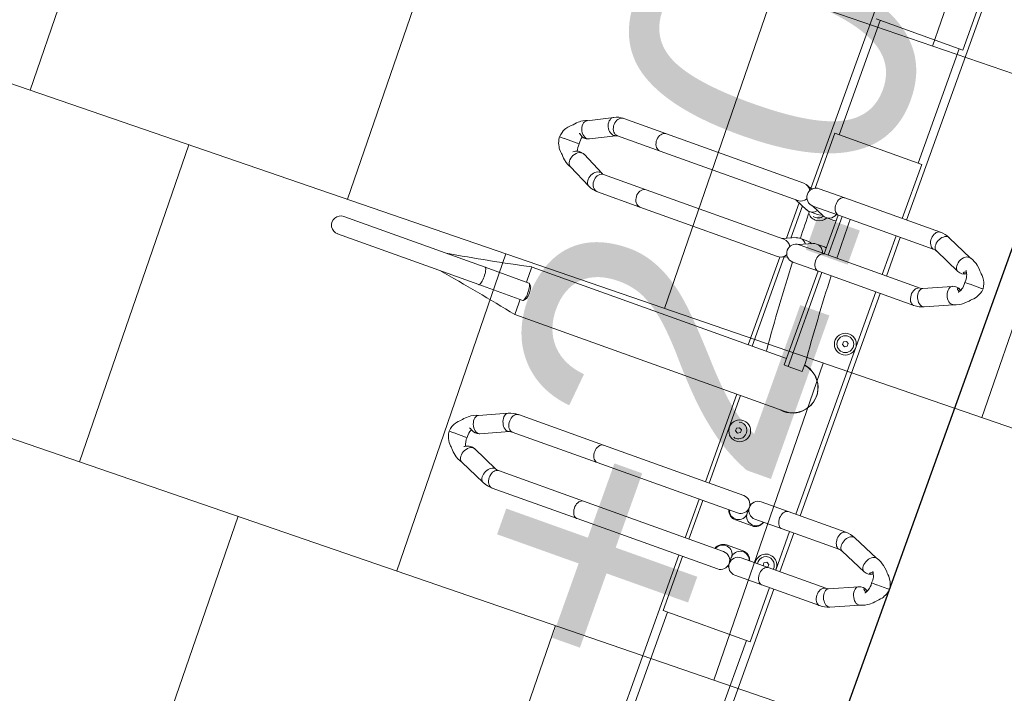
# Model space of a CAD drawing. Header units: metres. Extents: x 134157 to 138734, y 451157 to 455772.
# Tile 143 of 256: x 136406.363 to 136407.537, y 453385.644 to 453386.447. Entities that reach past the tile are written whole.
import ezdxf
from ezdxf import colors
from ezdxf.entities.mleader import LeaderData, LeaderLine
from ezdxf.math import Vec2, Vec3

# ---------------------------------------------------------------- set-up
doc = ezdxf.new("R2010")
doc.units = ezdxf.units.M
doc.layers.add('-DR-alg-hulplijnen', color=210, linetype='Continuous', plot=False)
doc.layers.add('-DR-alg-hulplijnen aandachtspunten', color=210, linetype='Continuous', plot=False)
doc.layers.add('-DR-alg-hulplijnen kantverharding asflast nieuwe fietsstraat', color=7, linetype='Continuous', true_color=0xff9429, plot=False)
doc.layers.add('-DR-nw-gr-arc-gras', color=7, linetype='Continuous', true_color=0xb5d5a4)
for name, color, linetype in [('-DR-nw-inr-fietsparkeren Tulip Traverse', 2, 'Continuous'), ('-DR-nw-txt-hoogtemaat', 2, 'Continuous'), ('-DR-nw-vh-kantverharding', 3, 'Continuous'), ('VELOPA-FIG15', 1, 'Continuous'), ('VELOPA-FIG25', 1, 'Continuous')]:
    doc.layers.add(name, color=color, linetype=linetype)
doc.layers.add('-DR-nw-vh-arc-asfalt fietsstraat rood', color=7, linetype='Continuous', lineweight=9, true_color=0xdfbfc7)
doc.layers.add('-DR-nw-vh-arc-sbs kf bruinrood rabat halfsteens', color=7, linetype='Continuous', lineweight=9, true_color=0xb88485)
doc.layers.add('-DR-nw-vh-arc-tegels 300x300x45', color=253, linetype='Continuous', lineweight=9)
doc.styles.add('CE', font='txt', dxfattribs={"height": 1.8})
doc.styles.add('Drong', font='txt', dxfattribs={"height": 1.8})

# ---------------------------------------------------------------- blocks, each defined once
blk = doc.blocks.new('Tulip Traverse voetplaat eenzijdig')
at = {"layer": '-DR-alg-hulplijnen', "ltscale": 30}
blk.add_lwpolyline([(3000, -1735), (3000, 190), (0, 190), (0, -1735)], close=True, dxfattribs=at)
at = {"layer": 'VELOPA-FIG15', "color": 252, "linetype": 'Continuous', "lineweight": 9}
for p, q in [((1572.5, 50), (1427.5, 50)), ((2322.5, 50), (2177.5, 50)), ((1572.5, -50), (1427.5, -50)), ((2322.5, -50), (2177.5, -50))]:
    blk.add_line(p, q, dxfattribs=at)
at = {"layer": 'VELOPA-FIG15', "color": 252, "linetype": 'Continuous', "lineweight": 9, "flags": 128}
for points in [[(2038.7, 121.5), (2038.4, 120.9), (2037.6, 119.9), (2036.5, 119.2), (2035.2, 118.6), (2033.6, 118.3), (2031.9, 118.2), (2030.1, 118.4), (2028.2, 118.8), (2026.3, 119.4), (2024.5, 120.2), (2022.9, 121.3), (2021.4, 122.4), (2020.2, 123.7), (2019.2, 125.1), (2018.6, 126.4), (2018.2, 127.8), (2018.2, 129.1), (2018.6, 130.3)], [(2086.3, 121.5), (2086.6, 120.9), (2087.4, 119.9), (2088.5, 119.2), (2089.8, 118.6), (2091.4, 118.3), (2093.1, 118.2), (2094.9, 118.4), (2096.8, 118.8), (2098.7, 119.4), (2100.5, 120.2), (2102.1, 121.3), (2103.6, 122.4), (2104.8, 123.7), (2105.8, 125.1), (2106.4, 126.4), (2106.8, 127.8), (2106.8, 129.1), (2106.4, 130.3)], [(2038, 118.1), (2037.8, 116.8), (2037.3, 115.5), (2036.4, 114.4), (2035.3, 113.3), (2033.9, 112.4), (2032.2, 111.7), (2030.4, 111.2), (2028.5, 110.9), (2026.5, 110.9), (2024.6, 111), (2022.7, 111.4), (2020.9, 112.1), (2019.4, 112.9), (2018.1, 113.8), (2017.1, 115), (2016.4, 116.2), (2016, 117.4), (2016, 118.1)], [(2087, 118.1), (2087.2, 116.8), (2087.7, 115.5), (2088.6, 114.4), (2089.7, 113.3), (2091.1, 112.4), (2092.8, 111.7), (2094.6, 111.2), (2096.5, 110.9), (2098.5, 110.9), (2100.4, 111), (2102.3, 111.4), (2104.1, 112.1), (2105.6, 112.9), (2106.9, 113.8), (2107.9, 115), (2108.6, 116.2), (2109, 117.4), (2109, 118.1)], [(1663.7, 106), (1663.4, 105.5), (1662.6, 104.5), (1661.5, 103.7), (1660.2, 103.1), (1658.6, 102.8), (1656.9, 102.7), (1655.1, 102.8), (1653.2, 103.2), (1651.3, 103.8), (1649.5, 104.7), (1647.9, 105.7), (1646.4, 106.9), (1645.2, 108.2), (1644.2, 109.6), (1643.6, 111), (1643.2, 112.4), (1643.2, 113.7), (1643.6, 114.9), (1643.6, 115)], [(1711.3, 106), (1711.6, 105.5), (1712.4, 104.5), (1713.5, 103.7), (1714.8, 103.1), (1716.4, 102.8), (1718.1, 102.7), (1719.9, 102.8), (1721.8, 103.2), (1723.7, 103.8), (1725.5, 104.7), (1727.1, 105.7), (1728.6, 106.9), (1729.8, 108.2), (1730.8, 109.6), (1731.4, 111), (1731.8, 112.4), (1731.8, 113.7), (1731.4, 114.9), (1731.4, 115)], [(1663, 102.9), (1662.8, 101.6), (1662.3, 100.3), (1661.4, 99.1), (1660.3, 98), (1658.9, 97.1), (1657.2, 96.4), (1655.4, 95.8), (1653.5, 95.5), (1651.5, 95.5), (1649.6, 95.7), (1647.7, 96.1), (1645.9, 96.7), (1644.4, 97.5), (1643.1, 98.5), (1642.1, 99.7), (1641.4, 100.9), (1641, 102.2), (1641, 102.9)], [(1712, 102.9), (1712.2, 101.6), (1712.7, 100.3), (1713.6, 99.1), (1714.7, 98), (1716.1, 97.1), (1717.8, 96.4), (1719.6, 95.8), (1721.5, 95.5), (1723.5, 95.5), (1725.4, 95.7), (1727.3, 96.1), (1729.1, 96.7), (1730.6, 97.5), (1731.9, 98.5), (1732.9, 99.7), (1733.6, 100.9), (1734, 102.2), (1734, 102.9)], [(2038, 45.1), (2037.8, 43.9), (2037.3, 42.6), (2036.4, 41.4), (2035.3, 40.4), (2033.9, 39.5), (2032.2, 38.8), (2030.4, 38.3), (2028.5, 38), (2026.5, 37.9), (2024.6, 38.1), (2022.7, 38.5), (2020.9, 39.1), (2019.4, 39.9), (2018.1, 40.9), (2017.1, 42), (2016.4, 43.2), (2016, 44.5), (2016, 45.1)], [(2087, 45.1), (2087.2, 43.9), (2087.7, 42.6), (2088.6, 41.4), (2089.7, 40.4), (2091.1, 39.5), (2092.8, 38.8), (2094.6, 38.3), (2096.5, 38), (2098.5, 37.9), (2100.4, 38.1), (2102.3, 38.5), (2104.1, 39.1), (2105.6, 39.9), (2106.9, 40.9), (2107.9, 42), (2108.6, 43.2), (2109, 44.5), (2109, 45.1)], [(1663, -18.1), (1662.8, -19.4), (1662.3, -20.7), (1661.4, -21.9), (1660.3, -23), (1658.9, -23.9), (1657.2, -24.6), (1655.4, -25.2), (1653.5, -25.5), (1651.5, -25.5), (1649.6, -25.3), (1647.7, -24.9), (1645.9, -24.3), (1644.4, -23.5), (1643.1, -22.5), (1642.1, -21.3), (1641.4, -20.1), (1641, -18.8), (1641, -18.1)], [(1712, -18.1), (1712.2, -19.4), (1712.7, -20.7), (1713.6, -21.9), (1714.7, -23), (1716.1, -23.9), (1717.8, -24.6), (1719.6, -25.2), (1721.5, -25.5), (1723.5, -25.5), (1725.4, -25.3), (1727.3, -24.9), (1729.1, -24.3), (1730.6, -23.5), (1731.9, -22.5), (1732.9, -21.3), (1733.6, -20.1), (1734, -18.8), (1734, -18.1)], [(2038, -189), (2037.8, -190.3), (2037.3, -191.6), (2036.4, -192.7), (2035.3, -193.8), (2033.9, -194.7), (2032.2, -195.4), (2030.4, -196), (2028.5, -196.3), (2026.5, -196.3), (2024.6, -196.1), (2022.7, -195.7), (2020.9, -195.1), (2019.4, -194.3), (2018.1, -193.3), (2017.1, -192.2), (2016.4, -190.9), (2016, -189.6), (2016, -189)], [(2087, -189), (2087.2, -190.3), (2087.7, -191.6), (2088.6, -192.7), (2089.7, -193.8), (2091.1, -194.7), (2092.8, -195.4), (2094.6, -196), (2096.5, -196.3), (2098.5, -196.3), (2100.4, -196.1), (2102.3, -195.7), (2104.1, -195.1), (2105.6, -194.3), (2106.9, -193.3), (2107.9, -192.2), (2108.6, -190.9), (2109, -189.6), (2109, -189)], [(1663, -244.2), (1662.8, -245.7), (1662.3, -247.1), (1661.4, -248.5), (1660.3, -249.7), (1658.9, -250.7), (1657.2, -251.6), (1655.4, -252.1), (1653.5, -252.5), (1651.5, -252.5), (1649.6, -252.3), (1647.7, -251.9), (1645.9, -251.2), (1644.4, -250.2), (1643.1, -249.1), (1642.1, -247.8), (1641.4, -246.4), (1641, -244.9), (1641, -244.2)], [(1712, -244.2), (1712.2, -245.7), (1712.7, -247.1), (1713.6, -248.5), (1714.7, -249.7), (1716.1, -250.7), (1717.8, -251.6), (1719.6, -252.1), (1721.5, -252.5), (1723.5, -252.5), (1725.4, -252.3), (1727.3, -251.9), (1729.1, -251.2), (1730.6, -250.2), (1731.9, -249.1), (1732.9, -247.8), (1733.6, -246.4), (1734, -244.9), (1734, -244.2)], [(1663, -298.2), (1662.8, -299.7), (1662.3, -301.2), (1661.4, -302.5), (1660.3, -303.7), (1658.9, -304.8), (1657.2, -305.6), (1655.4, -306.2), (1653.5, -306.5), (1651.5, -306.6), (1649.6, -306.4), (1647.7, -305.9), (1645.9, -305.2), (1644.4, -304.3), (1643.1, -303.1), (1642.1, -301.8), (1641.4, -300.4), (1641, -299), (1641, -298.2)], [(1664.1, -302.7), (1663.9, -304.2), (1663.4, -305.8), (1662.6, -307.3), (1661.5, -308.7), (1660.2, -310.1), (1658.6, -311.2), (1656.9, -312.2), (1655.1, -312.9), (1653.2, -313.4), (1651.3, -313.6), (1649.5, -313.5), (1647.9, -313.1), (1646.4, -312.5), (1645.2, -311.6), (1644.2, -310.6), (1643.8, -309.9)], [(1663.5, -300), (1663.9, -301.2), (1664.1, -302.7)], [(1711.5, -300), (1711.1, -301.2), (1710.9, -302.7)], [(1710.9, -302.7), (1711.1, -304.2), (1711.6, -305.8), (1712.4, -307.3), (1713.5, -308.7), (1714.8, -310.1), (1716.4, -311.2), (1718.1, -312.2), (1719.9, -312.9), (1721.8, -313.4), (1723.7, -313.6), (1725.5, -313.5), (1727.1, -313.1), (1728.6, -312.5), (1729.8, -311.6), (1730.8, -310.6), (1731.2, -309.9)], [(1712, -298.2), (1712.2, -299.7), (1712.7, -301.2), (1713.6, -302.5), (1714.7, -303.7), (1716.1, -304.8), (1717.8, -305.6), (1719.6, -306.2), (1721.5, -306.5), (1723.5, -306.6), (1725.4, -306.4), (1727.3, -305.9), (1729.1, -305.2), (1730.6, -304.3), (1731.9, -303.1), (1732.9, -301.8), (1733.6, -300.4), (1734, -299), (1734, -298.2)], [(2038, -296.7), (2037.8, -298.1), (2037.3, -299.3), (2036.4, -300.5), (2035.3, -301.6), (2033.9, -302.5), (2032.2, -303.2), (2030.4, -303.7), (2028.5, -304), (2026.5, -304.1), (2024.6, -303.9), (2022.7, -303.5), (2020.9, -302.9), (2019.4, -302.1), (2018.1, -301.1), (2017.1, -299.9), (2016.4, -298.7), (2016, -297.4), (2016, -296.7)], [(2039.1, -301.9), (2038.9, -303.2), (2038.4, -304.6), (2037.6, -306), (2036.5, -307.3), (2035.2, -308.6), (2033.6, -309.7), (2031.9, -310.6), (2030.1, -311.4), (2028.2, -311.9), (2026.3, -312.1), (2024.5, -312.2), (2022.9, -312), (2021.4, -311.5), (2020.2, -310.8), (2019.2, -309.9), (2018.6, -308.9)], [(2038.7, -300), (2038.9, -300.6), (2039.1, -301.9)], [(2086.3, -300), (2086.1, -300.6), (2085.9, -301.9)], [(2085.9, -301.9), (2086.1, -303.2), (2086.6, -304.6), (2087.4, -306), (2088.5, -307.3), (2089.8, -308.6), (2091.4, -309.7), (2093.1, -310.6), (2094.9, -311.4), (2096.8, -311.9), (2098.7, -312.1), (2100.5, -312.2), (2102.1, -312), (2103.6, -311.5), (2104.8, -310.8), (2105.8, -309.9), (2106.4, -308.9)], [(2087, -296.7), (2087.2, -298.1), (2087.7, -299.3), (2088.6, -300.5), (2089.7, -301.6), (2091.1, -302.5), (2092.8, -303.2), (2094.6, -303.7), (2096.5, -304), (2098.5, -304.1), (2100.4, -303.9), (2102.3, -303.5), (2104.1, -302.9), (2105.6, -302.1), (2106.9, -301.1), (2107.9, -299.9), (2108.6, -298.7), (2109, -297.4), (2109, -296.7)], [(1875, -390.9), (1873, -391), (1871.1, -391.1), (1869.4, -391.3), (1867.8, -391.6), (1866.4, -391.9), (1865.3, -392.3), (1864.5, -392.8), (1864.1, -393.2), (1864, -393.6)], [(1886, -393.6), (1885.9, -393.2), (1885.5, -392.8), (1884.7, -392.3), (1883.6, -391.9), (1882.2, -391.6), (1880.6, -391.3), (1878.9, -391.1), (1877, -391), (1875, -390.9)]]:
    blk.add_lwpolyline(points, dxfattribs=at)
at = {"layer": 'VELOPA-FIG25', "color": 252, "linetype": 'Continuous', "lineweight": 9}
for p, q in [((2062.5, 188.4), (2062.5, 190)), ((2062.5, 188), (2062.5, 188.4)), ((2062.5, 174), (2062.5, 188)), ((1687.5, 172), (1687.5, 173.7)), ((1687.5, 171.6), (1687.5, 172)), ((1687.5, 157.2), (1687.5, 171.6)), ((2062.5, 174), (2062.5, 173.7)), ((2062.5, 173.7), (2062.5, 167.5)), ((1687.5, 157.2), (1687.5, 156.9)), ((1687.5, 156.9), (1687.5, 150.7)), ((2032.8, 163), (2018.6, 130.3)), ((2038.7, 121.5), (2053.1, 154.4)), ((2071.9, 154.4), (2086.3, 121.5)), ((2106.4, 130.3), (2092.2, 163)), ((1657.9, 147), (1643.6, 115)), ((1731.4, 115), (1717.1, 147)), ((1663.7, 106), (1678, 138.2)), ((1697, 138.2), (1711.3, 106)), ((2016, 118.1), (2016, 45.1)), ((2038, 45.1), (2038, 118.1)), ((2087, 118.1), (2087, 45.1)), ((2109, 45.1), (2109, 118.1)), ((1641, 102.9), (1641, -18.1)), ((1663, -18.1), (1663, 102.9)), ((1712, 102.9), (1712, -18.1)), ((1734, -18.1), (1734, 102.9)), ((1641, 60), (1359, 60)), ((1712, 60), (1663, 60)), ((2016, 60), (1734, 60)), ((2087, 60), (2038, 60)), ((2391, 60), (2109, 60)), ((1427.5, 54.7), (1359, 54.7)), ((1427.5, -55.3), (1427.5, 54.7)), ((1641, 54.7), (1572.5, 54.7)), ((1572.5, 54.7), (1572.5, -55.3)), ((1712, 54.7), (1663, 54.7)), ((2016, 54.7), (1734, 54.7)), ((2087, 54.7), (2038, 54.7)), ((2177.5, 54.7), (2109, 54.7)), ((2177.5, -55.3), (2177.5, 54.7)), ((1801.5, 41.5), (1803.3, 44.5)), ((1803.3, 38.5), (1801.5, 41.5)), ((1803.3, 44.5), (1806.7, 44.5)), ((1806.7, 38.5), (1803.3, 38.5)), ((1806.7, 44.5), (1808.5, 41.5)), ((1808.5, 41.5), (1806.7, 38.5)), ((2016, 45.1), (2016, 10.8)), ((2038, 10.8), (2038, 45.1)), ((2081.5, 41.5), (2083.3, 44.5)), ((2083.3, 38.5), (2081.5, 41.5)), ((2083.3, 44.5), (2086.7, 44.5)), ((2086.7, 38.5), (2083.3, 38.5)), ((2086.7, 44.5), (2087, 44)), ((2087, 39), (2086.7, 38.5)), ((2087, 45.1), (2087, 10.8)), ((2109, 10.8), (2109, 45.1)), ((1843, 4.2), (1853, 4.2)), ((1853, -13.7), (1853, 4.2)), ((2022.7, 0.6), (2022.7, -1.1)), ((2046.6, -10.8), (2046.6, 10.2)), ((2078.4, 10.2), (2078.4, -10.8)), ((2102.3, -1.1), (2102.3, 0.6)), ((1905.1, -341.2), (1905.1, -0.1)), ((2016, -11.3), (2016, -189)), ((2027, -0.3), (2034.5, -0.3)), ((2034.7, -0.3), (2034.5, -0.3)), ((2038, -189), (2038, -11.3)), ((2087, -11.3), (2087, -189)), ((2090.5, -0.3), (2090.3, -0.3)), ((2090.5, -0.3), (2098, -0.3)), ((2109, -189), (2109, -11.3)), ((1641, -18.1), (1641, -50.6)), ((1663, -13.7), (1712, -13.7)), ((1663, -50.6), (1663, -18.1)), ((1663, -18.6), (1712, -18.6)), ((1670.7, -31.3), (1670.7, -21.2)), ((1704.3, -21.2), (1704.3, -31.3)), ((1712, -18.1), (1712, -50.6)), ((1734, -13.7), (1853, -13.7)), ((1734, -50.6), (1734, -18.1)), ((1734, -18.6), (1853, -18.6)), ((1844.9, -18.6), (1844.9, -341.1)), ((1853, -13.7), (1853, -18.6)), ((1663, -51.2), (1669.8, -35.5)), ((1670.7, -52.2), (1670.7, -42.1)), ((1704.3, -42.1), (1704.3, -52.2)), ((1705.2, -35.5), (1712, -51.2)), ((1844.9, -44.5), (1843, -44.5)), ((1941.5, -43.5), (1943.3, -40.5)), ((1943.3, -46.5), (1941.5, -43.5)), ((1943.3, -40.5), (1946.7, -40.5)), ((1946.7, -46.5), (1943.3, -46.5)), ((1946.7, -40.5), (1948.5, -43.5)), ((1948.5, -43.5), (1946.7, -46.5)), ((1572.5, -55.3), (1642, -55.3)), ((1663, -72.1), (1669.8, -56.4)), ((1705.2, -56.4), (1712, -72.1)), ((1905.1, -55.3), (2016, -55.3)), ((2038, -55.3), (2087, -55.3)), ((2109, -55.3), (2177.5, -55.3)), ((1644, -60), (1359, -60)), ((1641, -69.9), (1641, -244.2)), ((1644.8, -58.9), (1641.9, -65.6)), ((1663, -244.2), (1663, -69.9)), ((1709.9, -67.3), (1665.1, -67.3)), ((1707.8, -62.4), (1667.2, -62.4)), ((1712, -69.9), (1712, -244.2)), ((1733.1, -65.6), (1730.2, -58.9)), ((1844.9, -62.4), (1731.7, -62.4)), ((1844.9, -67.3), (1733.7, -67.3)), ((1734, -244.2), (1734, -69.9)), ((2016, -60), (1905.1, -60)), ((2087, -60), (2038, -60)), ((2394, -60), (2109, -60)), ((2016, -189), (2016, -296.7)), ((2038, -296.7), (2038, -189)), ((2087, -189), (2087, -296.7)), ((2109, -296.7), (2109, -189)), ((1641, -244.2), (1641, -298.2)), ((1663, -298.2), (1663, -244.2)), ((1712, -244.2), (1712, -298.2)), ((1734, -298.2), (1734, -244.2)), ((1677.8, -328.3), (1663.5, -300)), ((1711.5, -300), (1697.2, -328.3)), ((2053.1, -332.4), (2038.7, -300)), ((2086.3, -300), (2071.9, -332.4)), ((1643.8, -309.9), (1658.2, -338.2)), ((1716.8, -338.2), (1731.2, -309.9)), ((2018.6, -308.9), (2032.9, -341.3)), ((2092.1, -341.3), (2106.4, -308.9)), ((1678.1, -329), (1677.9, -328.4)), ((1697.1, -328.4), (1696.9, -329.1)), ((1687.5, -339.9), (1687.5, -337.9)), ((1687.5, -339.9), (1687.5, -340.3)), ((1687.5, -356.6), (1687.5, -340.3)), ((1864, -338.1), (1864, -393.6)), ((1866.8, -335.1), (1864.3, -337.4)), ((1885.7, -337.4), (1883.2, -335.1)), ((1886, -393.6), (1886, -338.1)), ((2053.2, -332.7), (2053.1, -332.4)), ((2071.9, -332.4), (2071.8, -332.7)), ((2062.5, -346.7), (2062.5, -345)), ((2062.5, -346.7), (2062.5, -347.1)), ((2062.5, -361.4), (2062.5, -347.1)), ((1687.5, -357), (1687.5, -356.6)), ((1687.5, -363), (1687.5, -357)), ((2062.5, -361.7), (2062.5, -361.4)), ((2062.5, -367.9), (2062.5, -361.7)), ((1864, -393.6), (1864, -572.7)), ((1886, -393.6), (1886, -572.7))]:
    blk.add_line(p, q, dxfattribs=at)
at = {"layer": 'VELOPA-FIG25', "color": 252, "linetype": 'Continuous', "lineweight": 9, "flags": 128}
for points in [[(2062.5, 190), (2059.1, 189.5), (2056.3, 188.7), (2053.8, 187.6), (2052.1, 186.7), (2051, 186.1), (2050.5, 185.7), (2049.7, 185.2), (2048.1, 183.9), (2046.5, 182.3), (2045.9, 181.5), (2045.2, 180.9), (2043.9, 179.8), (2042.5, 178.5), (2040.2, 176.1), (2038, 173.6), (2036.6, 171.5), (2035.1, 169), (2033.7, 166), (2032.6, 162.3)], [(2092.4, 162.3), (2091.3, 166), (2089.9, 169), (2088.4, 171.5), (2087, 173.6), (2084.1, 176.9), (2082.5, 178.5), (2081.1, 179.8), (2080.4, 180.4), (2079.8, 180.9), (2079.1, 181.5), (2078.5, 182.3), (2076.9, 183.9), (2075.3, 185.2), (2074.2, 186), (2073.5, 186.4), (2072.4, 187), (2070.8, 187.8), (2068.7, 188.7), (2065.9, 189.5), (2062.5, 190)], [(1687.5, 173.7), (1684.2, 173.2), (1681.6, 172.5), (1679.7, 171.7), (1677.6, 170.8), (1676.1, 169.9), (1674.7, 168.9), (1672.8, 167.3), (1671.1, 165.5), (1670.4, 164.7), (1669.7, 164.2), (1668.2, 162.9), (1666.5, 161.2), (1663.2, 157.6), (1661.8, 155.7), (1660.3, 153.2), (1658.8, 150.1), (1657.6, 146.2)], [(1717.4, 146.2), (1716.2, 150.1), (1714.7, 153.2), (1713.2, 155.7), (1711.8, 157.6), (1708.5, 161.2), (1706.8, 162.9), (1705.3, 164.2), (1704.6, 164.7), (1703.9, 165.5), (1702.2, 167.3), (1700.3, 168.9), (1698.9, 169.9), (1697.4, 170.8), (1695.3, 171.7), (1693.4, 172.5), (1690.8, 173.2), (1687.5, 173.7)], [(2051.7, 165.8), (2052.2, 164.9), (2052.7, 163.8), (2053, 162.7), (2053, 162), (2052.9, 161.5), (2052.6, 161.3), (2052.1, 161.4), (2051.5, 161.9), (2051, 162.6), (2050.8, 163.7), (2050.7, 164.7), (2050.7, 165.2)], [(2062.5, 167.4), (2065.1, 167.6), (2067.4, 167.4), (2069.3, 167.1), (2070.8, 166.7), (2073.1, 165.9), (2075, 164.8), (2075.7, 164.2), (2076.1, 163.9), (2076.2, 163.8), (2076.2, 163.9)], [(2072, 162.2), (2072.1, 161.6), (2072.3, 161.4), (2072.8, 161.4), (2073.4, 161.7), (2074, 162.5), (2074.2, 163.6), (2074.3, 164.7), (2074.3, 165.2)], [(2032.7, 162.3), (2032.6, 161.4), (2032.8, 159.9), (2033.3, 158.4), (2034.3, 156.9), (2035.6, 155.5), (2037.2, 154.2), (2039, 153.1), (2041, 152.2), (2043, 151.6), (2045, 151.2), (2047, 151.1), (2048.8, 151.4), (2050.4, 151.9), (2051.7, 152.6), (2052.7, 153.6), (2053.1, 154.5)], [(2092.3, 162.3), (2092.5, 161.4), (2092.3, 159.9), (2091.7, 158.4), (2090.7, 156.9), (2089.4, 155.5), (2087.8, 154.2), (2086, 153.1), (2084, 152.2), (2082, 151.6), (2080, 151.2), (2078, 151.1), (2076.2, 151.4), (2074.6, 151.9), (2073.3, 152.6), (2072.3, 153.6), (2071.9, 154.5)], [(1657.7, 146.2), (1657.6, 145.2), (1657.8, 143.7), (1658.3, 142.2), (1659.3, 140.7), (1660.6, 139.3), (1662.2, 137.9), (1664, 136.8), (1666, 135.9), (1668, 135.3), (1670, 134.9), (1672, 134.9), (1673.8, 135.1), (1675.4, 135.7), (1676.7, 136.5), (1677.7, 137.5), (1678, 138.3)], [(1673.5, 147), (1673.5, 147), (1673.6, 147.1), (1674, 147.4), (1674.7, 147.9), (1675.6, 148.5), (1676.8, 149.1), (1678.2, 149.7), (1679.8, 150.1), (1681.8, 150.5), (1684.4, 150.8), (1687.5, 150.7)], [(1677, 149.2), (1677.2, 148.8), (1677.7, 147.7), (1678, 146.6), (1678, 145.8), (1677.9, 145.3), (1677.6, 145.1), (1677.1, 145.2), (1676.5, 145.6), (1676, 146.3), (1675.8, 147.3), (1675.7, 148.4), (1675.7, 148.5)], [(1687.5, 150.7), (1690.1, 150.8), (1692.4, 150.6), (1694.3, 150.4), (1695.8, 150), (1698.1, 149.2), (1700, 148.1), (1700.7, 147.6), (1701.1, 147.3), (1701.3, 147.2), (1701.3, 147.2)], [(1697, 146), (1697.1, 145.4), (1697.3, 145.1), (1697.8, 145.1), (1698.4, 145.4), (1699, 146.2), (1699.2, 147.3), (1699.3, 148.4), (1699.3, 148.5)], [(1717.3, 146.2), (1717.5, 145.2), (1717.3, 143.7), (1716.7, 142.2), (1715.7, 140.7), (1714.4, 139.3), (1712.8, 137.9), (1711, 136.8), (1709, 135.9), (1707, 135.3), (1705, 134.9), (1703, 134.9), (1701.2, 135.1), (1699.6, 135.7), (1698.3, 136.5), (1697.3, 137.5), (1697, 138.3)], [(1670.6, -21.2), (1670.7, -21.1), (1670.2, -18.6)], [(1704.4, -21.2), (1704.3, -21.1), (1704.8, -18.6)], [(1669.1, -37), (1670.1, -38.6), (1670.6, -42.1)], [(1705.9, -37), (1704.9, -38.6), (1704.4, -42.1)], [(1644.1, -60.4), (1643.9, -59.5), (1643.7, -57.8)], [(1678.5, -331.1), (1678.3, -329.5), (1677.8, -328.3)], [(1696.6, -331.1), (1696.8, -329.5), (1697.2, -328.3)], [(1658.1, -338), (1658.8, -340.4), (1660.2, -343.1), (1661.5, -345.1), (1662.6, -346.5), (1663.6, -347.8), (1665, -349.4), (1666.7, -351), (1668.5, -352.6), (1670, -354.2), (1671.3, -355.6), (1672.5, -356.8), (1673.4, -357.5), (1674.3, -358.2), (1675.6, -359.1), (1677.5, -360.2), (1679.4, -361), (1681.6, -361.8), (1684.4, -362.5), (1687.5, -363)], [(1658.2, -338.2), (1658.3, -338.5), (1659.3, -339.8), (1660.6, -340.8), (1662.2, -341.5), (1664, -341.9), (1666, -341.9), (1668, -341.6), (1670, -341), (1672, -340.2), (1673.8, -339), (1675.4, -337.6), (1676.7, -336.1), (1677.7, -334.4), (1678.3, -332.7), (1678.5, -331.1)], [(1676.9, -339.6), (1676.6, -340.1), (1676, -341.1), (1675.8, -341.8), (1675.7, -342), (1675.7, -341.8), (1675.8, -341.3), (1675.8, -340.6)], [(1687.5, -363), (1690.4, -362.6), (1693, -361.9), (1695.1, -361.2), (1696.9, -360.4), (1698.8, -359.4), (1700.2, -358.6), (1701.2, -357.9), (1703.6, -355.8), (1705.4, -353.8), (1706.2, -352.9), (1707.2, -352), (1708.4, -351), (1709.7, -349.7), (1711.4, -347.8), (1713.5, -345.1), (1715, -342.8), (1716.3, -340.1), (1717, -338)], [(1716.8, -338.2), (1716.7, -338.5), (1715.7, -339.8), (1714.4, -340.8), (1712.8, -341.5), (1711, -341.9), (1709, -341.9), (1707, -341.6), (1705, -341), (1703, -340.2), (1701.2, -339), (1699.6, -337.6), (1698.3, -336.1), (1697.3, -334.4), (1696.8, -332.7), (1696.6, -331.1)], [(1875, -335.4), (1873, -335.4), (1871.1, -335.6), (1869.4, -335.8), (1867.8, -336.1), (1866.4, -336.4), (1865.3, -336.8), (1864.5, -337.2), (1864.1, -337.7), (1864, -338.1)], [(1866.8, -335.1), (1866.9, -335), (1867.6, -334.6), (1868.7, -334.3), (1870, -334), (1871.5, -333.8), (1873.2, -333.6), (1875, -333.6)], [(1875, -333.6), (1876.8, -333.6), (1878.5, -333.8), (1880, -334), (1881.3, -334.3), (1882.4, -334.6), (1883.1, -335), (1883.2, -335.1)], [(1886, -338.1), (1885.9, -337.7), (1885.5, -337.2), (1884.7, -336.8), (1883.6, -336.4), (1882.2, -336.1), (1880.6, -335.8), (1878.9, -335.6), (1877, -335.4), (1875, -335.4)], [(2033, -341.3), (2033.3, -342), (2034.3, -343.1), (2035.6, -343.9), (2037.2, -344.4), (2039, -344.6), (2041, -344.6), (2043, -344.2), (2045, -343.6), (2047, -342.7), (2048.8, -341.5), (2050.4, -340.2), (2051.7, -338.8), (2052.7, -337.3), (2053.3, -335.8), (2053.5, -334.3)], [(2053.5, -334.3), (2053.3, -332.9), (2053, -332.4)], [(2071.7, -333.1), (2071.2, -335), (2071, -337.3), (2071.3, -339.4), (2071.8, -341.1), (2072.9, -343.5), (2073.4, -344.3), (2073.8, -344.9), (2074, -345.3), (2074, -345.3)], [(2071.6, -334.3), (2071.8, -332.9), (2072, -332.4)], [(2092, -341.3), (2091.7, -342), (2090.7, -343.1), (2089.4, -343.9), (2087.8, -344.4), (2086, -344.6), (2084, -344.6), (2082, -344.2), (2080, -343.6), (2078, -342.7), (2076.2, -341.5), (2074.6, -340.2), (2073.3, -338.8), (2072.3, -337.3), (2071.8, -335.8), (2071.6, -334.3)], [(2032.9, -341.1), (2033.7, -344), (2035.1, -347), (2036.6, -349.5), (2037.9, -351.4), (2040.9, -354.8), (2042.5, -356.4), (2044, -357.7), (2044.6, -358.3), (2045.2, -358.8), (2045.8, -359.4), (2046.5, -360.2), (2048.1, -361.8), (2049.7, -363.1), (2050.8, -363.9), (2051.5, -364.3), (2052.6, -364.9), (2054.2, -365.7), (2056.3, -366.6), (2059.1, -367.4), (2062.5, -367.9)], [(2052.3, -342.7), (2052.2, -342.9), (2051.6, -343.9), (2051, -345.1), (2050.8, -345.9), (2050.7, -346.2), (2050.7, -346.2)], [(2062.5, -367.9), (2065.9, -367.4), (2068.7, -366.6), (2071.2, -365.5), (2072.9, -364.7), (2074, -364), (2074.5, -363.6), (2075.3, -363.1), (2076.9, -361.8), (2078.5, -360.2), (2079.2, -359.4), (2079.8, -358.8), (2080.4, -358.3), (2081, -357.7), (2082.5, -356.4), (2084.1, -354.8), (2087.1, -351.4), (2088.5, -349.5), (2089.9, -347), (2091.3, -344), (2092.1, -341.1)]]:
    blk.add_lwpolyline(points, dxfattribs=at)
at = {"layer": 'VELOPA-FIG25', "color": 252, "linetype": 'Continuous', "lineweight": 9}
for centre, radius in [((1805, 41.5), 13), ((1805, 41.5), 10), ((1945, -42), 13)]:
    blk.add_circle(centre, radius, dxfattribs=at)
for centre, radius, start, end in [((2060, 149.1), 18.5, 82.1098, 127.3763), ((2041.7, 159), 12.3, 338.4965, 33.8595), ((2081.6, 158.8), 10.6, 147.1944, 204.338), ((2079.5, 161.4), 7.59, 145.2636, 174.2273), ((1666.8, 142.9), 12.2, 337.8622, 31.5539), ((1706.5, 142.7), 10.6, 146.3887, 204.8404), ((1703.7, 145.5), 6.81, 146.8802, 175.2459), ((2046.4, 118), 30.4, 156.2888, 179.9028), ((2078.5, 118), 30.5, 0.1365, 23.6714), ((2046.4, 118), 8.35, 155.776, 179.712), ((2078.5, 118), 8.54, 0.5484, 23.9635), ((1670.6, 102.9), 29.6, 155.7874, 179.892), ((1670.6, 102.9), 7.55, 155.1688, 179.6491), ((1704.3, 102.8), 7.74, 0.6594, 24.5226), ((1704.3, 102.8), 29.7, 0.1509, 24.1698), ((2085, 41.5), 13, 81.1456, 278.8544), ((2085, 41.5), 10, 78.4571, 281.5429), ((1875, -0.3), 30.5, 351.3116, 171.5322), ((1875, 0), 30.1, 359.7684, 171.8778), ((2034.6, 10.7), 11, 269.9038, 72.1385), ((2034.7, 10.2), 12, 0, 73.7845), ((2090.4, 10.2), 12, 106.2055, 180), ((2090.4, 10.7), 11, 107.8615, 270.0962), ((1651.8, 2374.2), 2377.6, 271.9815, 274.6127), ((2027, 10.8), 11, 180, 0), ((2098, 10.8), 11, 180, 0), ((1643.9, 2582.8), 2586.4, 270.4234, 271.5091), ((2027, -11.3), 11, 0, 180), ((2034.7, -11.2), 11, 287.5241, 90.0274), ((2034.7, -10.8), 12, 286.2155, 0), ((2090.4, -10.8), 12, 180, 253.7945), ((2090.3, -11.2), 11, 89.9726, 252.4759), ((2098, -11.3), 11, 0, 180), ((1659.9, -31.2), 10.8, 336.6466, 73.2244), ((1715.1, -31.2), 10.8, 106.7755, 203.3535), ((1665, -43.5), 10, 344.534, 60), ((1665, -42), 13, 308.5211, 64.2094), ((1945, -43.5), 10, 60, 195.466), ((1945, -43.5), 10, 344.534, 60), ((1660, -52.2), 10.6, 336.4237, 53.9238), ((1715, -52.2), 10.6, 126.076, 203.5764), ((1651.8, 2325.5), 2377.7, 271.9815, 274.6127), ((1652, -50.6), 11, 180, 0), ((1643.9, 2532.4), 2584.8, 270.5924, 271.3341), ((1723, -50.6), 11, 180, 0), ((1651.8, -69.9), 10.8, 117.2719, 179.8327), ((1652.2, -69.9), 10.8, 0.2842, 62.6114), ((1722.8, -69.9), 10.8, 117.3884, 179.716), ((1723.2, -69.9), 10.8, 0.1678, 62.7278), ((1666.8, -298.1), 25.8, 180.2353, 207.0875), ((1667, -298.1), 3.97, 181.9954, 208.124), ((1708.1, -298.1), 3.91, 331.6822, 358.1984), ((1708.3, -298.1), 25.7, 332.8594, 359.8176), ((2046, -296.7), 29.9, 180.1465, 204.0079), ((2046, -296.7), 8, 180.6237, 204.3373), ((2079.2, -296.7), 7.81, 335.3701, 359.669), ((2079.2, -296.7), 29.8, 335.9495, 359.8966), ((1669.3, -333.5), 9.75, 321.0803, 23.2663), ((1684.6, -315.5), 22.6, 253.7086, 277.3993), ((1690.4, -314.6), 23.4, 262.9442, 285.5691), ((1708.2, -333.6), 12.2, 160.5617, 222.1983), ((2043.8, -337), 10.2, 326.0065, 22.3686), ((-808.8, -892.8), 2710.3, 9.5498, 11.7414), ((1859.7, 230.5), 571.9, 268.5109, 270.4289), ((4612.5, -902.9), 2765, 168.2804, 170.4286), ((1891, 146.7), 488.2, 269.4088, 271.6564), ((2059.8, -326.1), 19.1, 245.4192, 277.9826), ((2064.9, -324.6), 20.6, 263.2008, 292.8484), ((1875, -572.7), 11, 179.0854, 0.9146)]:
    blk.add_arc(centre, radius, start, end, dxfattribs=at)

msp = doc.modelspace()

# ---------------------------------------------------------------- hatches: boundary and pattern name
at = {"layer": '-DR-nw-gr-arc-gras', "transparency": 33554687}
h = msp.add_hatch(dxfattribs=at)
h.set_pattern_fill('AGR-BOLLEN', color=256, scale=0.1, pattern_type=2)
h.set_pattern_definition([(115.335625, (136419.71802, 453326.2367), (-0.223681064, -0.105903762), [0.06, -0.187485]), (205.335625, (136419.71802, 453326.2367), (0.105903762, -0.223681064), [0.06, -0.187485])])
edge = h.paths.add_edge_path()
edge.add_arc((-7000776.8095, 3043164.5676), 7592527.9974, 340.05675056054, 340.05722562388)
edge.add_line((136455.7816, 453494.2543), (136455.1236, 453494.4934))
edge.add_arc((380495.2224, 364992.5484), 259592.3036, 160.066656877, 160.080445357)
edge.add_line((136433.8323, 453435.7615), (136433.8135, 453435.7683))
edge.add_line((136433.8135, 453435.7683), (136432.1795, 453431.2551))
edge.add_line((136432.1795, 453431.2551), (136432.1983, 453431.2483))
edge.add_line((136432.1983, 453431.2483), (136431.6776, 453429.8696))
edge.add_line((136431.6776, 453429.8696), (136432.3364, 453429.6312))
edge.add_line((136432.3364, 453429.6312), (136434.3093, 453435.0766))
at = {"layer": '-DR-nw-vh-arc-asfalt fietsstraat rood', "transparency": 33554687}
h = msp.add_hatch(color=256, dxfattribs=at)
h.dxf.hatch_style = 1
h.paths.add_polyline_path([(136403.7367, 453366.3314), (136407.6878, 453364.907, -0.000637), (136419.7061, 453398.4672), (136415.7538, 453399.8883, 0.000636)])
at = {"layer": '-DR-nw-vh-arc-sbs kf bruinrood rabat halfsteens', "transparency": 33554687}
h = msp.add_hatch(color=256, dxfattribs=at)
h.dxf.hatch_style = 1
h.paths.add_polyline_path([(136403.7367, 453366.3314, -0.000636), (136415.7538, 453399.8883), (136415.3875, 453400.02), (136409.4669, 453383.5524), (136409.3658, 453383.2701), (136408.7253, 453381.4813), (136408.6243, 453381.1991), (136408.4559, 453380.7283), (136408.2876, 453380.2575), (136408.1193, 453379.7867), (136407.951, 453379.3158), (136407.7827, 453378.845), (136407.6144, 453378.3742), (136407.4461, 453377.9034), (136407.2777, 453377.4326), (136407.1094, 453376.9618), (136406.9411, 453376.4909), (136406.7728, 453376.0201), (136406.6045, 453375.5493), (136406.4362, 453375.0785), (136406.2679, 453374.6077), (136406.0995, 453374.1368), (136405.9312, 453373.666), (136405.7629, 453373.1952), (136405.5946, 453372.7244), (136405.4263, 453372.2536), (136405.258, 453371.7827), (136405.0897, 453371.3119), (136404.9213, 453370.8411), (136404.0865, 453368.502), (136403.3621, 453366.4665)])
at = {"layer": '-DR-nw-vh-arc-tegels 300x300x45'}
h = msp.add_hatch(dxfattribs=at)
h.set_pattern_fill('AVH-TEGEL_200X200_HALFST', color=256, scale=2, angle=71, pattern_type=2)
h.set_pattern_definition([(71, (0, 0), (-0.05887645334, 0.44332106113), [0.4, -0.4]), (161, (0, 0), (-0.13022726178, -0.37820743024), [])])
h.paths.add_polyline_path([(136407.308, 453384.6443), (136409.0973, 453384.0034), (136408.9961, 453383.721), (136409.2785, 453383.6198), (136409.0772, 453383.0641), (136408.5116, 453383.2576), (136407.9385, 453381.6571), (136400.7719, 453380.0515), (136401.6508, 453381.932), (136403.1422, 453386.1108), (136403.7154, 453385.9256), (136406.6054, 453394.0296), (136408.4236, 453393.3834), (136409.9358, 453392.8398), (136410.2179, 453392.739), (136407.4771, 453385.1148)])

# ---------------------------------------------------------------- linework, layer by layer
at = {"layer": '-DR-alg-hulplijnen kantverharding asflast nieuwe fietsstraat'}
for points in [[(136615.5575, 453953.7113), (136612.5988, 453946.9774), (136593.3968, 453893.9481), (136588.98, 453881.7567), (136586.9297, 453874.6505, -0.015888), (136585.9525, 453871.6277), (136586.3288, 453871.4915), (136577.7383, 453847.7674, 0.004102), (136569.5514, 453824.5651, -0.004267), (136561.0218, 453800.4169), (136429.6487, 453438.3572, 0.002152), (136389.0242, 453324.8767), (136377.1193, 453291.1651), (136363.7665, 453256.9101), (136359.0795, 453243.6376)], [(136615.5575, 453953.7113), (136612.5988, 453946.9774), (136593.3968, 453893.9481), (136588.98, 453881.7567), (136586.9297, 453874.6505, -0.015888), (136585.9525, 453871.6277), (136586.3288, 453871.4915), (136577.7383, 453847.7674, 0.004102), (136569.5514, 453824.5651, -0.004267), (136561.0218, 453800.4169), (136429.6487, 453438.3572, 0.002152), (136389.0242, 453324.8767), (136377.1193, 453291.1651), (136363.7665, 453256.9101), (136363.7281, 453256.8013)], [(136620.467, 453951.9335), (136618.8898, 453946.4661, -0.016644), (136617.8616, 453943.3012), (136595.3672, 453881.1792, -0.016644), (136594.1307, 453878.0896), (136591.8417, 453872.88, 0.011636), (136590.9555, 453870.7284), (136590.6052, 453869.7904), (136590.2291, 453869.9266), (136581.6874, 453846.3374, 0.004102), (136573.5235, 453823.2001, -0.004267), (136564.9699, 453798.9843), (136433.5968, 453436.9246, 0.002152), (136392.9845, 453323.4782), (136381.057, 453289.7028), (136367.7043, 453255.4478), (136363.0398, 453242.239)], [(136620.467, 453951.9335), (136618.8898, 453946.4661, -0.016644), (136617.8616, 453943.3012), (136595.3672, 453881.1792, -0.016644), (136594.1307, 453878.0896), (136591.8417, 453872.88, 0.011636), (136590.9555, 453870.7284), (136590.6052, 453869.7904), (136590.2291, 453869.9266), (136581.6874, 453846.3374, 0.004102), (136573.5235, 453823.2001, -0.004267), (136564.9699, 453798.9843), (136433.5968, 453436.9246, 0.002152), (136392.9845, 453323.4782), (136381.057, 453289.7028), (136367.7043, 453255.4478), (136367.6832, 453255.3879)]]:
    msp.add_lwpolyline(points, format="xyb", dxfattribs=at)
at = {"layer": '-DR-nw-vh-kantverharding'}
for points in [[(136359.0795, 453243.6376), (136363.7665, 453256.9101), (136377.1193, 453291.1651), (136389.0242, 453324.8767, -0.002152), (136429.6487, 453438.3572), (136561.0218, 453800.4169, 0.004267), (136569.5514, 453824.5651, -0.004102), (136577.7383, 453847.7674), (136586.3288, 453871.4915), (136585.9525, 453871.6277)], [(136363.7281, 453256.8013), (136363.7665, 453256.9101), (136377.1193, 453291.1651), (136389.0242, 453324.8767, -0.002152), (136429.6487, 453438.3572), (136561.0218, 453800.4169, 0.004267), (136569.5514, 453824.5651, -0.004102), (136577.7383, 453847.7674), (136586.3288, 453871.4915), (136585.9525, 453871.6277)], [(136363.0398, 453242.239), (136367.7043, 453255.4478), (136381.057, 453289.7028), (136392.9845, 453323.4782, -0.002152), (136433.5968, 453436.9246), (136564.9699, 453798.9843, 0.004267), (136573.5235, 453823.2001, -0.004102), (136581.6874, 453846.3374), (136590.2291, 453869.9266), (136590.6052, 453869.7904)], [(136367.6832, 453255.3879), (136367.7043, 453255.4478), (136381.057, 453289.7028), (136392.9845, 453323.4782, -0.002152), (136433.5968, 453436.9246), (136564.9699, 453798.9843, 0.004267), (136573.5235, 453823.2001, -0.004102), (136581.6874, 453846.3374), (136590.2291, 453869.9266), (136590.6052, 453869.7904)], [(136392.1877, 453320.0207), (136393.3616, 453323.345, -0.002152), (136433.9728, 453436.7882), (136565.3459, 453798.8479, 0.004267), (136573.9017, 453823.0701, -0.004102), (136582.0635, 453846.2012), (136590.469, 453869.4143)], [(136388.6453, 453325.0051, -0.002152), (136429.2727, 453438.4937), (136433.4882, 453450.1116)]]:
    msp.add_lwpolyline(points, format="xyb", dxfattribs=at)

# ---------------------------------------------------------------- block references
at = {"layer": '-DR-nw-inr-fietsparkeren Tulip Traverse', "xscale": 0.001, "yscale": 0.001, "zscale": 0.001, "rotation": 250.2240704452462}
msp.add_blockref('Tulip Traverse voetplaat eenzijdig', (136407.9189, 453387.7729), dxfattribs=at)

# ---------------------------------------------------------------- texts
at = {"layer": '-DR-nw-txt-hoogtemaat', "style": 'Drong'}
msp.add_text('+2.05', height=0.34, rotation=70.3356, dxfattribs=at).set_placement((136407.1615, 453385.6279))

# ---------------------------------------------------------------- leaders
at = {"layer": '-DR-alg-hulplijnen aandachtspunten'}
ml = msp.add_multileader_mtext('Standard', dxfattribs=at)
ml.set_content("Dient hier ook nog rekening gehouden te worden \\Pmet het plaatsen van nieuw OC's ?", color=7, style='CE')
ml.set_leader_properties(color=256, linetype='ByLayer', lineweight=-1)
ml.build(insert=Vec2(0, 0))
ml.multileader.update_dxf_attribs({"text_left_attachment_type": 5, "text_right_attachment_type": 5, "dogleg_length": 70.9046, "arrow_head_size": 0.5, "scale": 0.2})
ctx = ml.context
ctx.base_point, ctx.scale, ctx.char_height, ctx.arrow_head_size, ctx.landing_gap_size, ctx.plane_origin, ctx.plane_x_axis, ctx.plane_y_axis = Vec3(136395.2806, 453388.4379), 0.2, 0.8, 0.5, 0.04, Vec3(136406.1632, 453380.7244), Vec3(0.33651, 0.94168), Vec3(-0.94168, 0.33651)
ctx.left_attachment, ctx.right_attachment = 5, 5
notes = []
notes.append((ctx, [(1, (1, 1, 0), (136403.6534, 453411.8681), (-0.33651, -0.94168), 0.8587, [(0, [(136415.6728, 453415.4304)], 0, [])])]))
ctx.mtext.insert, ctx.mtext.text_direction, ctx.mtext.rotation, ctx.mtext.flow_direction = Vec3(136393.0512, 453389.277), Vec3(0.33651, 0.94168), 1.227588, 5
for ctx, leaders in notes:
    for number, flags, end, landing, length, lines in leaders:
        leader = LeaderData()
        leader.index, (leader.has_last_leader_line, leader.has_dogleg_vector, leader.attachment_direction) = number, flags
        leader.last_leader_point, leader.dogleg_vector, leader.dogleg_length = Vec3(end), Vec3(landing), length
        for number, points, colour, breaks in lines:
            line = LeaderLine()
            line.index, line.vertices, line.color, line.breaks = number, Vec3.list(points), colors.encode_raw_color(colour), breaks
            leader.lines.append(line)
        ctx.leaders.append(leader)

doc.saveas('drawing.dxf')
